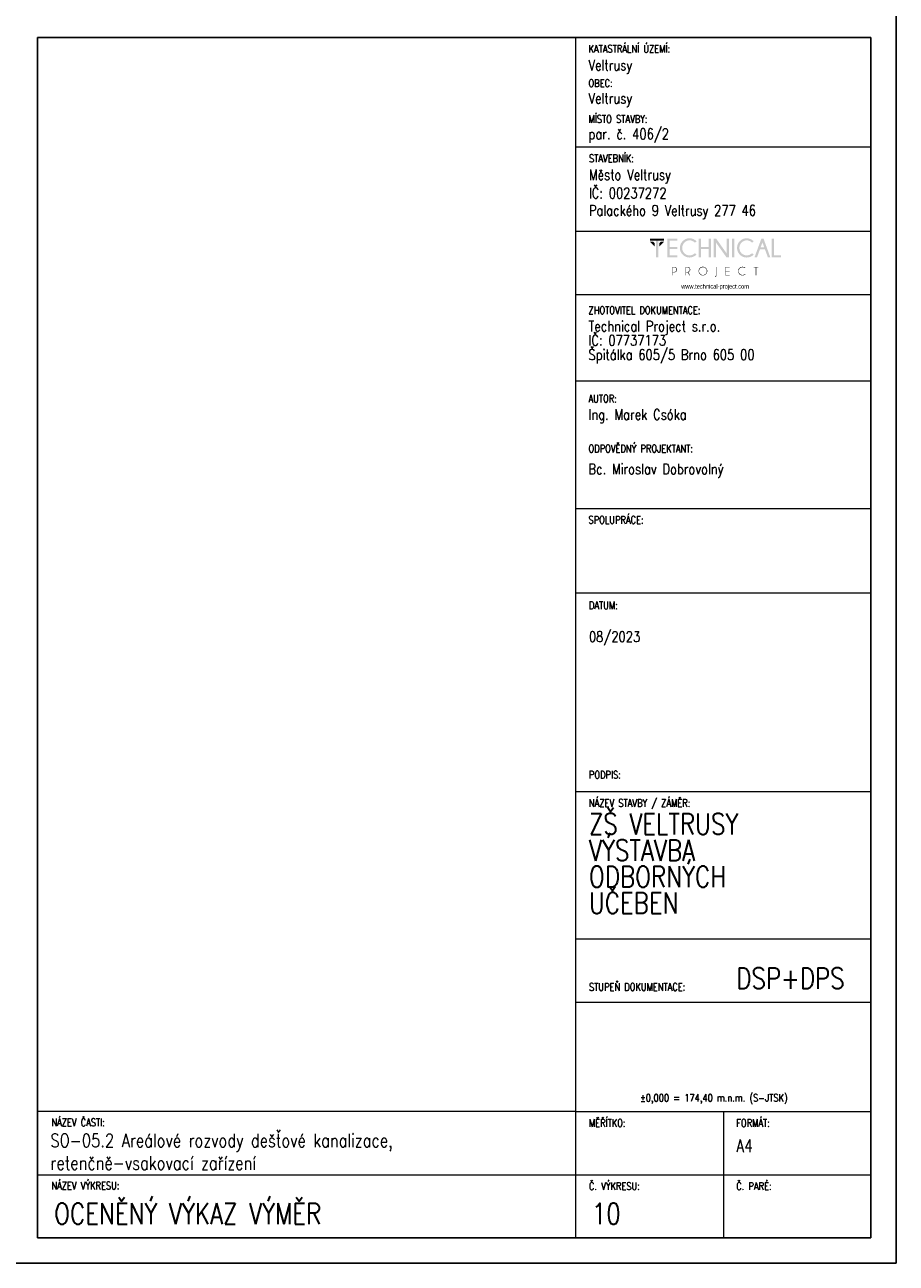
# Model space of a CAD drawing. Header units: millimetres. Extents: x -744 to 2301, y 2052 to 2943.
# Tile 27 of 31: x 2094 to 2301, y 2349 to 2643. Entities that reach past the tile are written whole.
import ezdxf

# ---------------------------------------------------------------- set-up
doc = ezdxf.new("R2010")
doc.units = ezdxf.units.MM
doc.header["$MEASUREMENT"] = 0
doc.layers.add('NETISK', color=7, linetype='Continuous', plot=False)
doc.layers.add('TP_01_Rozpiska', color=7, linetype='Continuous', lineweight=5)
doc.layers.add('Znojmoprojekt - Popisy.Znojmoprojekt', color=7, linetype='Continuous')
doc.styles.add('GENERATED_STYLE_4', font='arial.ttf')
doc.styles.add('ROMANS', font='romans.shx', dxfattribs={"width": 0.8})

# ---------------------------------------------------------------- blocks, each defined once
blk = doc.blocks.new('*U24')
for p, q in [((0, 0), (0, 297)), ((-6, 291), (-204, 291)), ((-204, 291), (-204, 6)), ((-6, 6), (-6, 291)), ((-204, 6), (-6, 6)), ((-210, 0), (0, 0))]:
    blk.add_line(p, q)
blk = doc.blocks.new('A$C01D51CA2')
at = {"layer": 'TP_01_Rozpiska'}
for points in [[(-45.09, 17.59), (-45.09, 16.91), (-40.45, 16.91), (-40.45, 17.59)], [(-45.09, 16.5), (-43.58, 14.97), (-43.58, 16.09), (-43.97, 16.5)], [(-43.15, 17.03), (-43.15, 11.39), (-42.38, 11.39), (-42.38, 17.03)], [(-40.45, 16.5), (-41.97, 14.97), (-41.97, 16.09), (-41.57, 16.5)], [(-36.03, 17.59), (-36.03, 16.91), (-38.63, 16.91), (-38.63, 14.83), (-36.03, 14.83), (-36.03, 14.15), (-38.63, 14.15), (-38.63, 12.08), (-36.03, 12.08), (-36.03, 11.39), (-39.4, 11.39), (-39.4, 17.59)], [(-28.26, 14.15), (-28.26, 11.39), (-29.05, 11.39), (-29.05, 17.59), (-28.26, 17.59), (-28.26, 14.83), (-25.73, 14.83), (-25.73, 17.59), (-24.94, 17.59), (-24.94, 11.39), (-25.73, 11.39), (-25.73, 14.15)], [(-23.29, 17.59), (-19.78, 12.64), (-19.78, 17.59), (-19, 17.59), (-19, 11.39), (-19.86, 11.39), (-23.29, 16.22), (-23.29, 11.39), (-24.07, 11.39), (-24.07, 17.59)], [(-18, 17.59), (-18, 11.39), (-17.23, 11.39), (-17.23, 17.59)], [(-4.92, 11.41), (-4.92, 17.59), (-4.14, 17.59), (-4.14, 12.08), (-1.91, 12.08), (-1.91, 11.41)], [(-18.85, 8.23), (-18.85, 8.07), (-20.1, 8.07), (-20.1, 6.92), (-18.85, 6.92), (-18.85, 6.76), (-20.1, 6.76), (-20.1, 5.6), (-18.85, 5.6), (-18.85, 5.44), (-20.25, 5.44), (-20.25, 8.23)], [(-10.06, 8.07), (-10.06, 5.44), (-10.22, 5.44), (-10.22, 8.07), (-10.93, 8.07), (-10.93, 8.23), (-9.35, 8.23), (-9.35, 8.07)]]:
    blk.add_hatch(color=256, dxfattribs=at).paths.add_polyline_path(points)
h = blk.add_hatch(color=256, dxfattribs=at)
edge = h.paths.add_edge_path()
edge.add_line((-30.26, 12.76), (-29.72, 12.28))
edge.add_spline(control_points=[(-29.72, 12.28), (-30.41, 11.65), (-31.18, 11.32), (-32.02, 11.32), (-32.02, 11.32), (-32.93, 11.32), (-33.68, 11.64), (-34.31, 12.26), (-34.31, 12.26), (-34.93, 12.89), (-35.23, 13.63), (-35.23, 14.5), (-35.23, 14.5), (-35.23, 15.35), (-34.93, 16.09), (-34.31, 16.72), (-34.31, 16.72), (-33.68, 17.36), (-32.93, 17.67), (-32.02, 17.67), (-32.02, 17.67), (-31.18, 17.67), (-30.41, 17.34), (-29.72, 16.7)], knot_values=[0, 0, 0, 0, 0.041667, 0.041667, 0.041667, 0.041767, 0.083333, 0.083333, 0.083333, 0.083433, 0.125, 0.125, 0.125, 0.1251, 0.166667, 0.166667, 0.166667, 0.166767, 0.208333, 0.208333, 0.208333, 0.208433, 1, 1, 1, 1], degree=3, periodic=0)
edge.add_line((-29.72, 16.7), (-30.26, 16.22))
edge.add_spline(control_points=[(-30.26, 16.22), (-30.82, 16.73), (-31.41, 16.98), (-32.02, 16.98), (-32.02, 16.98), (-32.68, 16.98), (-33.25, 16.73), (-33.73, 16.26), (-33.73, 16.26), (-34.21, 15.78), (-34.45, 15.19), (-34.45, 14.5), (-34.45, 14.5), (-34.45, 13.79), (-34.21, 13.22), (-33.73, 12.72), (-33.73, 12.72), (-33.25, 12.25), (-32.68, 12.02), (-32.02, 12.02), (-32.02, 12.02), (-31.41, 12.02), (-30.82, 12.26), (-30.26, 12.76)], knot_values=[0, 0, 0, 0, 0.041667, 0.041667, 0.041667, 0.041767, 0.083333, 0.083333, 0.083333, 0.083433, 0.125, 0.125, 0.125, 0.1251, 0.166667, 0.166667, 0.166667, 0.166767, 0.208333, 0.208333, 0.208333, 0.208433, 1, 1, 1, 1], degree=3, periodic=0)
h = blk.add_hatch(color=256, dxfattribs=at)
edge = h.paths.add_edge_path()
edge.add_line((-11.41, 12.76), (-10.87, 12.28))
edge.add_spline(control_points=[(-10.87, 12.28), (-11.56, 11.65), (-12.33, 11.32), (-13.17, 11.32), (-13.17, 11.32), (-14.07, 11.32), (-14.83, 11.64), (-15.45, 12.26), (-15.45, 12.26), (-16.08, 12.89), (-16.37, 13.63), (-16.37, 14.5), (-16.37, 14.5), (-16.37, 15.35), (-16.08, 16.09), (-15.45, 16.72), (-15.45, 16.72), (-14.83, 17.36), (-14.07, 17.67), (-13.17, 17.67), (-13.17, 17.67), (-12.33, 17.67), (-11.56, 17.34), (-10.87, 16.7)], knot_values=[0, 0, 0, 0, 0.041667, 0.041667, 0.041667, 0.041767, 0.083333, 0.083333, 0.083333, 0.083433, 0.125, 0.125, 0.125, 0.1251, 0.166667, 0.166667, 0.166667, 0.166767, 0.208333, 0.208333, 0.208333, 0.208433, 1, 1, 1, 1], degree=3, periodic=0)
edge.add_line((-10.87, 16.7), (-11.41, 16.22))
edge.add_spline(control_points=[(-11.41, 16.22), (-11.97, 16.73), (-12.56, 16.98), (-13.17, 16.98), (-13.17, 16.98), (-13.82, 16.98), (-14.4, 16.73), (-14.88, 16.26), (-14.88, 16.26), (-15.35, 15.78), (-15.6, 15.19), (-15.6, 14.5), (-15.6, 14.5), (-15.6, 13.79), (-15.35, 13.22), (-14.88, 12.72), (-14.88, 12.72), (-14.4, 12.25), (-13.82, 12.02), (-13.17, 12.02), (-13.17, 12.02), (-12.56, 12.02), (-11.97, 12.26), (-11.41, 12.76)], knot_values=[0, 0, 0, 0, 0.041667, 0.041667, 0.041667, 0.041767, 0.083333, 0.083333, 0.083333, 0.083433, 0.125, 0.125, 0.125, 0.1251, 0.166667, 0.166667, 0.166667, 0.166767, 0.208333, 0.208333, 0.208333, 0.208433, 1, 1, 1, 1], degree=3, periodic=0)
h = blk.add_hatch(color=256, dxfattribs=at)
h.paths.add_polyline_path([(-7.4, 14.65), (-7.99, 16.29), (-8.6, 14.65)])
h.paths.add_polyline_path([(-7.64, 17.59), (-5.41, 11.41), (-6.21, 11.41), (-7.15, 13.97), (-8.83, 13.97), (-9.78, 11.41), (-10.6, 11.41), (-8.33, 17.59)])
h = blk.add_hatch(color=256, dxfattribs=at)
edge = h.paths.add_edge_path()
edge.add_line((-37.56, 8.07), (-37.56, 6.57))
edge.add_line((-37.56, 6.57), (-37.08, 6.57))
edge.add_spline(control_points=[(-37.08, 6.57), (-36.89, 6.57), (-36.71, 6.64), (-36.56, 6.79), (-36.56, 6.79), (-36.41, 6.94), (-36.34, 7.12), (-36.34, 7.33), (-36.34, 7.33), (-36.34, 7.53), (-36.41, 7.71), (-36.56, 7.86), (-36.56, 7.86), (-36.71, 8), (-36.89, 8.07), (-37.08, 8.07)], knot_values=[0, 0, 0, 0, 0.0625, 0.0625, 0.0625, 0.0626, 0.125, 0.125, 0.125, 0.1251, 0.1875, 0.1875, 0.1875, 0.1876, 1, 1, 1, 1], degree=3, periodic=0)
edge.add_line((-37.08, 8.07), (-37.56, 8.07))
edge = h.paths.add_edge_path()
edge.add_line((-37.56, 6.41), (-37.56, 5.44))
edge.add_line((-37.56, 5.44), (-37.73, 5.44))
edge.add_line((-37.73, 5.44), (-37.73, 8.23))
edge.add_line((-37.73, 8.23), (-36.99, 8.23))
edge.add_spline(control_points=[(-36.99, 8.23), (-36.77, 8.2), (-36.59, 8.12), (-36.44, 7.97), (-36.44, 7.97), (-36.28, 7.79), (-36.18, 7.58), (-36.18, 7.33), (-36.18, 7.33), (-36.18, 7.07), (-36.28, 6.85), (-36.44, 6.67), (-36.44, 6.67), (-36.62, 6.51), (-36.84, 6.41), (-37.08, 6.41)], knot_values=[0, 0, 0, 0, 0.0625, 0.0625, 0.0625, 0.0626, 0.125, 0.125, 0.125, 0.1251, 0.1875, 0.1875, 0.1875, 0.1876, 1, 1, 1, 1], degree=3, periodic=0)
edge.add_line((-37.08, 6.41), (-37.56, 6.41))
h = blk.add_hatch(color=256, dxfattribs=at)
edge = h.paths.add_edge_path()
edge.add_line((-33.17, 8.07), (-33.17, 6.57))
edge.add_line((-33.17, 6.57), (-32.71, 6.57))
edge.add_spline(control_points=[(-32.71, 6.57), (-32.5, 6.57), (-32.32, 6.64), (-32.17, 6.79), (-32.17, 6.79), (-32.02, 6.94), (-31.96, 7.12), (-31.96, 7.33), (-31.96, 7.33), (-31.96, 7.53), (-32.02, 7.71), (-32.17, 7.86), (-32.17, 7.86), (-32.32, 8), (-32.5, 8.07), (-32.71, 8.07)], knot_values=[0, 0, 0, 0, 0.0625, 0.0625, 0.0625, 0.0626, 0.125, 0.125, 0.125, 0.1251, 0.1875, 0.1875, 0.1875, 0.1876, 1, 1, 1, 1], degree=3, periodic=0)
edge.add_line((-32.71, 8.07), (-33.17, 8.07))
edge = h.paths.add_edge_path()
edge.add_line((-32.66, 6.41), (-33.17, 6.41))
edge.add_line((-33.17, 6.41), (-33.17, 5.44))
edge.add_line((-33.17, 5.44), (-33.34, 5.44))
edge.add_line((-33.34, 5.44), (-33.34, 8.23))
edge.add_line((-33.34, 8.23), (-32.61, 8.23))
edge.add_spline(control_points=[(-32.61, 8.23), (-32.4, 8.2), (-32.22, 8.12), (-32.07, 7.97), (-32.07, 7.97), (-31.89, 7.79), (-31.79, 7.58), (-31.79, 7.33), (-31.79, 7.33), (-31.79, 7.07), (-31.89, 6.85), (-32.07, 6.69), (-32.07, 6.69), (-32.19, 6.56), (-32.33, 6.48), (-32.48, 6.44)], knot_values=[0, 0, 0, 0, 0.0625, 0.0625, 0.0625, 0.0626, 0.125, 0.125, 0.125, 0.1251, 0.1875, 0.1875, 0.1875, 0.1876, 1, 1, 1, 1], degree=3, periodic=0)
edge.add_line((-32.48, 6.44), (-31.84, 5.44))
edge.add_line((-31.84, 5.44), (-32.04, 5.44))
edge.add_line((-32.04, 5.44), (-32.66, 6.41))
h = blk.add_hatch(color=256, dxfattribs=at)
edge = h.paths.add_edge_path()
edge.add_spline(control_points=[(-27.62, 8.12), (-27.98, 8.12), (-28.27, 7.99), (-28.52, 7.74), (-28.52, 7.74), (-28.77, 7.49), (-28.9, 7.2), (-28.9, 6.84), (-28.9, 6.84), (-28.9, 6.49), (-28.77, 6.2), (-28.52, 5.95), (-28.52, 5.95), (-28.27, 5.7), (-27.98, 5.57), (-27.62, 5.57), (-27.62, 5.57), (-27.27, 5.57), (-26.98, 5.7), (-26.73, 5.95), (-26.73, 5.95), (-26.47, 6.2), (-26.35, 6.49), (-26.35, 6.84), (-26.35, 6.84), (-26.35, 7.2), (-26.47, 7.49), (-26.73, 7.74), (-26.73, 7.74), (-26.98, 7.99), (-27.27, 8.12), (-27.62, 8.12)], knot_values=[0, 0, 0, 0, 0.03125, 0.03125, 0.03125, 0.03135, 0.0625, 0.0625, 0.0625, 0.0626, 0.09375, 0.09375, 0.09375, 0.09385, 0.125, 0.125, 0.125, 0.1251, 0.15625, 0.15625, 0.15625, 0.15635, 0.1875, 0.1875, 0.1875, 0.1876, 0.21875, 0.21875, 0.21875, 0.21885, 1, 1, 1, 1], degree=3, periodic=0)
edge = h.paths.add_edge_path()
edge.add_spline(control_points=[(-26.61, 7.86), (-26.33, 7.58), (-26.19, 7.23), (-26.19, 6.84), (-26.19, 6.84), (-26.19, 6.44), (-26.33, 6.11), (-26.61, 5.83), (-26.61, 5.83), (-26.89, 5.56), (-27.22, 5.41), (-27.62, 5.41), (-27.62, 5.41), (-28.01, 5.41), (-28.36, 5.56), (-28.64, 5.83), (-28.64, 5.83), (-28.91, 6.11), (-29.05, 6.44), (-29.05, 6.84), (-29.05, 6.84), (-29.05, 7.23), (-28.91, 7.58), (-28.64, 7.86), (-28.64, 7.86), (-28.36, 8.14), (-28.01, 8.28), (-27.62, 8.28), (-27.62, 8.28), (-27.22, 8.28), (-26.89, 8.14), (-26.61, 7.86)], knot_values=[0, 0, 0, 0, 0.03125, 0.03125, 0.03125, 0.03135, 0.0625, 0.0625, 0.0625, 0.0626, 0.09375, 0.09375, 0.09375, 0.09385, 0.125, 0.125, 0.125, 0.1251, 0.15625, 0.15625, 0.15625, 0.15635, 0.1875, 0.1875, 0.1875, 0.1876, 0.21875, 0.21875, 0.21875, 0.21885, 1, 1, 1, 1], degree=3, periodic=0)
h = blk.add_hatch(color=256, dxfattribs=at)
edge = h.paths.add_edge_path()
edge.add_spline(control_points=[(-23.19, 5.39), (-23.19, 5.24), (-23.24, 5.13), (-23.34, 5.05), (-23.34, 5.05), (-23.44, 4.95), (-23.56, 4.9), (-23.69, 4.9)], knot_values=[0, 0, 0, 0, 0.125, 0.125, 0.125, 0.1251, 1, 1, 1, 1], degree=3, periodic=0)
edge.add_line((-23.69, 4.9), (-23.69, 5.05))
edge.add_spline(control_points=[(-23.69, 5.05), (-23.59, 5.05), (-23.52, 5.08), (-23.44, 5.14), (-23.44, 5.14), (-23.39, 5.21), (-23.36, 5.29), (-23.36, 5.41)], knot_values=[0, 0, 0, 0, 0.125, 0.125, 0.125, 0.1251, 1, 1, 1, 1], degree=3, periodic=0)
edge.add_line((-23.36, 5.41), (-23.36, 8.23))
edge.add_line((-23.36, 8.23), (-23.19, 8.23))
edge.add_line((-23.19, 8.23), (-23.19, 5.39))
h = blk.add_hatch(color=256, dxfattribs=at)
edge = h.paths.add_edge_path()
edge.add_line((-13.73, 5.88), (-13.61, 5.79))
edge.add_spline(control_points=[(-13.61, 5.79), (-13.87, 5.54), (-14.2, 5.41), (-14.56, 5.41), (-14.56, 5.41), (-14.96, 5.41), (-15.3, 5.56), (-15.58, 5.83), (-15.58, 5.83), (-15.86, 6.11), (-15.99, 6.44), (-15.99, 6.84), (-15.99, 6.84), (-15.99, 7.23), (-15.86, 7.58), (-15.58, 7.86), (-15.58, 7.86), (-15.3, 8.14), (-14.96, 8.27), (-14.56, 8.27), (-14.56, 8.27), (-14.2, 8.27), (-13.87, 8.15), (-13.61, 7.89)], knot_values=[0, 0, 0, 0, 0.041667, 0.041667, 0.041667, 0.041767, 0.083333, 0.083333, 0.083333, 0.083433, 0.125, 0.125, 0.125, 0.1251, 0.166667, 0.166667, 0.166667, 0.166767, 0.208333, 0.208333, 0.208333, 0.208433, 1, 1, 1, 1], degree=3, periodic=0)
edge.add_line((-13.61, 7.89), (-13.73, 7.79))
edge.add_spline(control_points=[(-13.73, 7.79), (-13.97, 8), (-14.25, 8.1), (-14.56, 8.1), (-14.56, 8.1), (-14.93, 8.1), (-15.22, 7.99), (-15.47, 7.74), (-15.47, 7.74), (-15.72, 7.49), (-15.85, 7.2), (-15.85, 6.84), (-15.85, 6.84), (-15.85, 6.49), (-15.72, 6.2), (-15.47, 5.95), (-15.47, 5.95), (-15.22, 5.7), (-14.93, 5.57), (-14.56, 5.57), (-14.56, 5.57), (-14.25, 5.57), (-13.97, 5.67), (-13.73, 5.88)], knot_values=[0, 0, 0, 0, 0.041667, 0.041667, 0.041667, 0.041767, 0.083333, 0.083333, 0.083333, 0.083433, 0.125, 0.125, 0.125, 0.1251, 0.166667, 0.166667, 0.166667, 0.166767, 0.208333, 0.208333, 0.208333, 0.208433, 1, 1, 1, 1], degree=3, periodic=0)
at = {"layer": 'Znojmoprojekt - Popisy.Znojmoprojekt', "color": 7, "linetype": 'Continuous', "lineweight": 13, "insert": (-23.61, 1.59), "char_height": 1.5, "width": 19.5072, "attachment_point": 5, "style": 'GENERATED_STYLE_4'}
blk.add_mtext('\\A1;{\\fBahnschrift Light|b0|i0|c238|p34;\\W0.75;www.technical-project.com}', dxfattribs=at)

msp = doc.modelspace()

# ---------------------------------------------------------------- linework, layer by layer
at = {"layer": 'TP_01_Rozpiska'}
for p, q in [((2224.88, 2354.81), (2224.88, 2639.81)), ((2224.88, 2613.81), (2294.98, 2613.81)), ((2224.88, 2593.81), (2294.88, 2593.81)), ((2224.88, 2578.74), (2294.88, 2578.74)), ((2224.88, 2558.29), (2294.88, 2558.29)), ((2224.88, 2527.98), (2294.88, 2527.98)), ((2224.88, 2507.98), (2294.88, 2507.98)), ((2224.88, 2460.78), (2294.98, 2460.78)), ((2224.88, 2425.78), (2294.98, 2425.78)), ((2224.88, 2384.81), (2096.98, 2384.81)), ((2096.98, 2354.81), (2096.98, 2384.81)), ((2224.88, 2384.81), (2294.98, 2384.81)), ((2259.98, 2384.81), (2259.98, 2354.81)), ((2096.98, 2369.81), (2294.98, 2369.81))]:
    msp.add_line(p, q, dxfattribs=at)
at = {"layer": 'TP_01_Rozpiska', "color": 7, "linetype": 'Continuous', "lineweight": 13}
msp.add_line((2224.88, 2410.78), (2294.98, 2410.78), dxfattribs=at)

# ---------------------------------------------------------------- block references
at = {"xscale": 0.7200000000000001, "yscale": 0.7200000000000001, "zscale": 0.7200000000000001}
msp.add_blockref('A$C01D51CA2', (2274.95, 2579.4), dxfattribs=at)
at = {"layer": 'NETISK'}
msp.add_blockref('*U24', (2300.98, 2348.81), dxfattribs=at)

# ---------------------------------------------------------------- texts
at = {"color": 7, "linetype": 'Continuous', "lineweight": 0, "char_height": 1.8, "attachment_point": 1, "style": 'ROMANS'}
for s, insert in [('\\A1;KATASTRÁLNÍ ÚZEMÍ:', (2227.88, 2638)), ('\\A1;OBEC:', (2227.88, 2629.84)), ('\\A1;MÍSTO STAVBY:', (2227.88, 2621.33)), ('\\A1;STAVEBNÍK:', (2227.98, 2612)), ('\\A1;ZHOTOVITEL DOKUMENTACE:', (2227.88, 2575.94)), ('\\A1;AUTOR:', (2227.88, 2554.96)), ('\\A1;ODPOVĚDNÝ PROJEKTANT:', (2227.88, 2543.1)), ('\\A1;SPOLUPRÁCE:', (2227.88, 2526.17)), ('\\A1;DATUM:', (2227.98, 2505.88)), ('\\A1;PODPIS:', (2227.98, 2465.66)), ('\\A1;NÁZEV STAVBY / ZÁMĚR:', (2227.98, 2458.97)), ('\\A1;STUPEŇ DOKUMENTACE:', (2227.98, 2415.3)), ('\\A1;±0,000 = 174,40 m.n.m. (S-JTSK)', (2240.12, 2388.98)), ('\\A1;NÁZEV ČASTI:', (2100.29, 2383.14)), ('\\A1;{\\Fromand|c238;MĚŘÍTKO:}', (2227.98, 2383)), ('\\A1;FORMÁT:', (2262.98, 2383)), ('\\A1;NÁZEV VÝKRESU:', (2100.29, 2368.14)), ('\\A1;{\\Fromand|c238;Č. VÝKRESU:}', (2227.98, 2368)), ('\\A1;{\\Fromand|c238;Č. PARÉ:}', (2262.98, 2368))]:
    msp.add_mtext(s, dxfattribs=dict(at, insert=insert))
at = {"color": 7, "linetype": 'Continuous', "lineweight": 25, "style": 'ROMANS'}
for s, insert, char_height, attachment_point in [('\\A1;Veltrusy', (2227.88, 2631.12), 2.5, 7), ('\\A1;Veltrusy', (2227.88, 2623.26), 2.5, 7), ('\\A1;par. č. 406/2', (2227.88, 2614.81), 2.5, 7), ('\\A1;Město Veltrusy', (2227.98, 2605.12), 2.5, 7), ('\\A1;IČ: 00237272', (2227.98, 2601.6), 2.5, 7), ('\\A1;Palackého 9 Veltrusy 277 46', (2227.98, 2596.65), 2.5, 7), ('\\A1;Ing. Marek Csóka', (2227.88, 2551.54), 2.5, 1), ('\\A1;08/2023', (2227.98, 2498.8), 2.5, 1), ('\\A1;DSP+DPS', (2262.98, 2418.96), 5, 1), ('\\A1;SO-05.2 Areálové rozvody dešťové kanalizace,\\Pretenčně-vsakovací zařízení', (2100.07, 2379.55), 3.2, 1), ('\\A1;A4', (2262.98, 2378.19), 3, 1), ('\\A1;OCENĚNÝ VÝKAZ VÝMĚR', (2100.96, 2363.08), 5, 1), ('\\A1;10', (2228.68, 2363.08), 5, 1)]:
    msp.add_mtext(s, dxfattribs=dict(at, insert=insert, char_height=char_height, attachment_point=attachment_point))
at = {"color": 7, "linetype": 'Continuous', "lineweight": 25, "char_height": 2.5, "attachment_point": 1, "style": 'ROMANS'}
for s, insert, line_spacing_factor in [('\\A1;Technical Project s.r.o.\\PIČ: 07737173\\PŠpitálka 605/5 Brno 605 00', (2227.88, 2572.52), 0.811616), ('\\A1;Bc. Miroslav Dobrovolný', (2227.88, 2538.59), 0.783211)]:
    msp.add_mtext(s, dxfattribs=dict(at, insert=insert, line_spacing_factor=line_spacing_factor))
at = {"color": 7, "linetype": 'Continuous', "lineweight": 25, "insert": (2227.98, 2455.57), "char_height": 5, "width": 48.0061, "attachment_point": 1, "line_spacing_factor": 0.75, "style": 'ROMANS'}
msp.add_mtext('\\A1;ZŠ VELTRUSY  VÝSTAVBA \\PODBORNÝCH \\PUČEBEN', dxfattribs=at)

doc.saveas('drawing.dxf')
